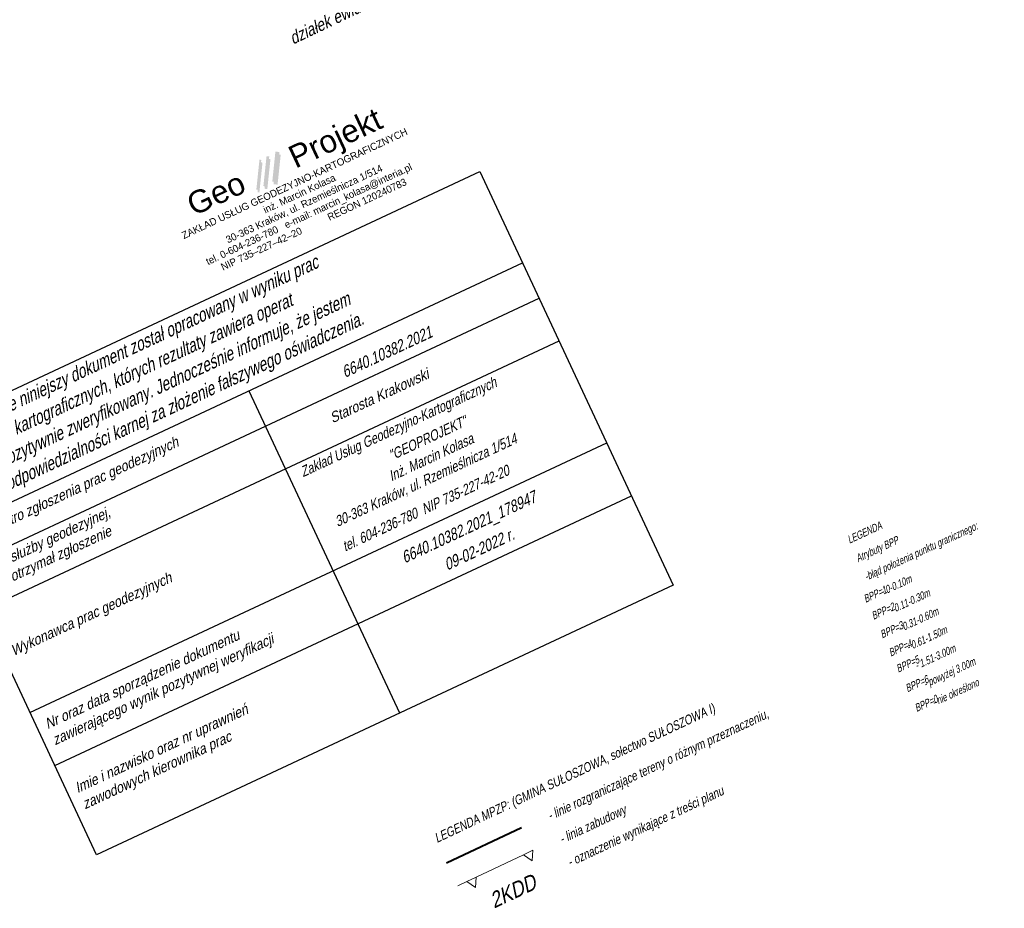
# Model space of a CAD drawing. Header units: metres. Extents: x 7409830 to 7410585, y 5569753 to 5570192.
# Tile 33 of 34: x 7410490 to 7410585, y 5570037 to 5570122. Entities that reach past the tile are written whole.
import ezdxf
from ezdxf.enums import TextEntityAlignment as Align

# ---------------------------------------------------------------- set-up
doc = ezdxf.new("R2010")
doc.units = ezdxf.units.M
doc.header["$MEASUREMENT"] = 0
for name, color, linetype in [('_MAPA', 8, 'Continuous'), ('_MAPA-TABELKA', 8, 'Continuous'), ('Drukowanie', 8, 'Continuous')]:
    doc.layers.add(name, color=color, linetype=linetype)
doc.styles.add('mk2012', font='ITALIC_1250.shx', dxfattribs={"width": 0.8, "height": 0.9})
doc.styles.add('Style-Arial', font='arial.ttf')
doc.styles.add('Style-WORKING_1250', font='WORKING_1250.shx')
doc.styles.add('Style-WORKING_1250 I 0.23562', font='WORKING_1250.shx', dxfattribs={"oblique": 13.5})
doc.styles.add('Style-WORKING_1250 I 0.27925', font='WORKING_1250.shx', dxfattribs={"oblique": 16})

# ---------------------------------------------------------------- blocks, each defined once
blk = doc.blocks.new('*U385')
at = {"layer": '_MAPA-TABELKA', "color": 141, "linetype": 'Continuous', "lineweight": 13, "style": 'Style-WORKING_1250 I 0.23562', "oblique": 13.5, "width": 0.733333}
for s, p in [(' BPP=1', (-6.247, 0.409)), (' BPP=2', (-5.487, -1.216))]:
    blk.add_text(s, height=0.75, rotation=25.06153, dxfattribs=at).set_placement(p)
at = {"layer": '_MAPA-TABELKA', "color": 1, "linetype": 'Continuous', "lineweight": 13, "style": 'Style-WORKING_1250 I 0.23562', "oblique": 13.5, "width": 0.733333}
for s, p in [(' BPP=3', (-4.655, -2.995)), (' BPP=4', (-3.838, -4.743)), (' BPP=5', (-3.121, -6.277)), (' BPP=6', (-2.239, -8.163)), (' BPP=0', (-1.357, -10.049))]:
    blk.add_text(s, height=0.75, rotation=25.06153, dxfattribs=at).set_placement(p)
at = {"layer": '_MAPA-TABELKA', "color": 7, "linetype": 'Continuous', "lineweight": 13, "insert": (-0.236, -9.777), "char_height": 0.75, "attachment_point": 7, "rotation": 24.84375, "line_spacing_factor": 1.56, "style": 'Style-WORKING_1250 I 0.23562'}
blk.add_mtext('\\H1x;\\W0.733333;LEGENDA \\PAtrybuty BPP\\P-błąd położenia punktu granicznego:\\P    - 0-0.10m\\P    - 0.11-0.30m\\P    - 0.31-0.60m\\P    - 0.61-1.50m\\P    - 1.51-3.00m\\P    - powyżej 3.00m\\P    - nie określono', dxfattribs=at)
blk = doc.blocks.new('*U386')
at = {"layer": '_MAPA-TABELKA', "color": 212, "linetype": 'Continuous', "lineweight": 13}
for p, q in [((-11.391, -6.346), (-15.909, -8.488)), ((-10.487, -5.918), (-11.391, -6.346)), ((-15.909, -8.488), (-16.812, -8.917)), ((-16.812, -8.917), (-17.655, -9.316))]:
    blk.add_line(p, q, dxfattribs=at)
at = {"layer": '_MAPA-TABELKA', "color": 212, "linetype": 'Continuous', "lineweight": 40, "flags": 128}
blk.add_lwpolyline([(-11.577, -3.769), (-18.745, -7.167)], dxfattribs=at)
at = {"layer": '_MAPA-TABELKA', "color": 212, "linetype": 'Continuous', "lineweight": 13, "flags": 128}
for points in [[(-11.391, -6.346), (-10.487, -5.918), (-10.561, -6.915), (-11.391, -6.346)], [(-16.812, -8.917), (-15.909, -8.488), (-15.983, -9.485), (-16.812, -8.917)]]:
    blk.add_lwpolyline(points, close=True, dxfattribs=at)
at = {"layer": '_MAPA-TABELKA', "color": 7, "linetype": 'Continuous', "lineweight": 13, "char_height": 0.9, "attachment_point": 7, "rotation": 25.20177}
for s, insert, line_spacing_factor, style in [('\\FWORKING_1250;\\Q12;\\H1x;\\W0.8;LEGENDA MPZP: (GMINA SUŁOSZOWA, sołectwo SUŁOSZOWA I)', (-19.543, -5.468), 0.6, 'Style-WORKING_1250 I 0.23562'), ('\\FWORKING_1250;\\Q12;\\H1x;\\W0.8;- linie rozgraniczające tereny o różnym przeznaczeniu,', (-8.7, -3.31), 0.6, 'Style-WORKING_1250 I 0.23562'), ('\\FWORKING_1250;\\Q12;\\H1x;\\W0.8;- oznaczenie wynikające z treści planu', (-6.798, -7.766), 0.6, 'Style-WORKING_1250 I 0.23562'), ('\\FWORKING_1250;\\Q12;\\H1x;\\W0.8;- linia zabudowy', (-7.568, -5.549), 0.8, 'mk2012')]:
    blk.add_mtext(s, dxfattribs=dict(at, insert=insert, line_spacing_factor=line_spacing_factor, style=style))
at = {"layer": '_MAPA-TABELKA', "color": 212, "linetype": 'Continuous', "lineweight": 13, "insert": (-14.193, -11.513), "char_height": 1.5, "attachment_point": 7, "rotation": 25.20177, "line_spacing_factor": 0.6, "style": 'mk2012'}
blk.add_mtext('\\FWORKING_1250;\\Q13.5;\\H1x;\\W0.866667;2KDD', dxfattribs=at)
blk = doc.blocks.new('*U388')
at = {"layer": 'Drukowanie', "color": 7, "linetype": 'Continuous', "lineweight": 30, "extrusion": (0, 0, -1)}
for points in [[(2.588, 1.164), (1.1, 3.638), (2.814, 1.3), (1.325, 3.773)], [(1.523, 1.134), (0.034, 3.607), (1.857, 1.335), (0.368, 3.808)]]:
    blk.add_solid(points, dxfattribs=at)
at = {"layer": 'Drukowanie', "color": 8, "linetype": 'Continuous', "lineweight": 30, "extrusion": (0, 0, -1)}
for points in [[(3.424, 0.908), (1.936, 3.381), (3.574, 0.998), (2.086, 3.471)], [(1.523, 0.854), (0.034, 3.327), (1.857, 1.055), (0.368, 3.528)]]:
    blk.add_solid(points, dxfattribs=at)
at = {"layer": 'Drukowanie', "color": 7, "linetype": 'Continuous', "lineweight": 30}
blk.add_solid([(-3.421, 1.188), (-1.932, 3.661), (-3.571, 1.278), (-2.083, 3.752)], dxfattribs=at)
at = {"layer": 'Drukowanie', "color": 8, "linetype": 'Continuous', "lineweight": 30}
blk.add_solid([(-2.591, 0.888), (-1.102, 3.361), (-2.817, 1.024), (-1.328, 3.497)], dxfattribs=at)
at = {"layer": 'Drukowanie', "color": 3, "linetype": 'Continuous', "lineweight": 0, "style": 'Style-Arial'}
blk.add_text('Geo      Projekt', height=2.16466, rotation=360, dxfattribs=at).set_placement((0, 2.583), align=Align.MIDDLE_CENTER)
at = {"layer": 'Drukowanie', "color": 7, "linetype": 'Continuous', "lineweight": 13, "style": 'Style-WORKING_1250'}
for s, p in [('ZAKŁAD USŁUG GEODEZYJNO-KARTOGRAFICZNYCH', (0, 0.27)), ('inż. Marcin Kolasa', (0, -0.812)), ('30-363 Kraków, ul. Rzemieślnicza 1/514', (0, -1.894)), ('tel. 0-604-236-780   e-mail: marcin_kolasa@interia.pl', (0, -2.977)), ('NIP 735–227–42–20           REGON 120240783', (0, -4.059))]:
    blk.add_text(s, height=0.68875, rotation=360, dxfattribs=at).set_placement(p, align=Align.MIDDLE_CENTER)
blk = doc.blocks.new('A$C92b4fa8d')
at = {"layer": '_MAPA-TABELKA', "linetype": 'Continuous', "ltscale": 1.5}
for p, q in [((283.317, 122.562), (338.579, 148.404)), ((284.905, 119.165), (340.167, 145.007)), ((286.811, 115.089), (342.073, 140.931)), ((291.387, 105.303), (346.65, 131.144)), ((293.756, 100.237), (349.018, 126.079))]:
    blk.add_line(p, q, dxfattribs=at)
at = {"layer": '_MAPA-TABELKA', "linetype": 'Continuous', "ltscale": 1.5, "flags": 128}
blk.add_lwpolyline([(279.228, 131.305), (334.491, 157.146), (353.017, 117.529), (297.754, 91.687), (279.228, 131.305)], close=True, dxfattribs=at)
blk.add_lwpolyline([(312.362, 136.144), (326.799, 105.269)], dxfattribs=at)
at = {"layer": '_MAPA-TABELKA', "linetype": 'Continuous'}
for name, p in [('*U385', (377.512, 115.314)), ('*U386', (350.048, 98.033))]:
    blk.add_blockref(name, p, dxfattribs=at)
at = {"layer": 'Drukowanie', "linetype": 'Continuous', "rotation": 25.06152541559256}
blk.add_blockref('*U388', (316.85, 155.761), dxfattribs=at)
at = {"layer": '_MAPA-TABELKA', "linetype": 'Continuous'}
for s, insert, char_height, attachment_point, rotation, line_spacing_factor, style in [('\\H1x;\\W0.833333;- wyniki analizy materiałów źródłowych dotyczących przebiegu granic\\P  działek ewidencyjnych umieszczono na mapie oraz opisano w legendzie', (355.353, 187.317), 1.2, 9, 25.41982, 1.2, 'Style-WORKING_1250 I 0.23562'), ('\\FWORKING_1250;\\Q16;\\H1x;\\W0.769231;Poświadczam, że niniejszy dokument został opracowany w wyniku prac\\Pgeodezyjnych i kartograficznych, których rezultaty zawiera operat\\Ptechniczny pozytywnie zweryfikowany. Jednocześnie informuje, że jestem\\Pświadomy odpowiedzialności karnej za złożenie fałszywego oświadczenia.', (283.792, 123.562), 1.3, 7, 25.06132, 1.038462, 'mk2012'), ('\\H1x;\\W0.8;6640.10382.2021', (325.563, 139.843), 1.125, 5, 25.06132, 0.9, 'Style-WORKING_1250 I 0.27925'), ('\\FWORKING_1250;\\Q16;\\H1x;\\W0.8;Zakład Usług Geodezyjno-Kartograficznych', (317.679, 127.576), 1, 7, 25.06153, 0.72, 'mk2012'), ('\\FWORKING_1250;\\Q16;\\H1x;\\W0.9;Starosta Krakowski', (320.377, 133), 1, 7, 25.06132, 1.02, 'mk2012'), ('\\FWORKING_1250;\\Q16;\\H1x;\\W0.8;"GEOPROJEKT"', (326.018, 129.41), 1, 7, 25.06153, 0.72, 'mk2012'), ('\\FWORKING_1250;\\Q16;\\H1x;\\W0.8;30-363 Kraków, ul. Rzemieślnicza 1/514', (320.93, 122.915), 1, 7, 25.06153, 0.72, 'mk2012'), ('\\FWORKING_1250;\\Q16;\\H1x;\\W0.8;Inż. Marcin Kolasa', (326.022, 127.433), 1, 7, 25.06153, 0.72, 'mk2012'), ('\\FWORKING_1250;\\Q16;\\H1x;\\W0.9;Identyfikatro zgłoszenia prac geodezyjnych', (285.054, 120.863), 1, 7, 25.06132, 1.02, 'mk2012'), ('\\FWORKING_1250;\\Q16;\\H1x;\\W0.8;tel. 604-236-780  NIP 735-227-42-20', (321.578, 120.707), 1, 7, 25.06153, 0.72, 'mk2012'), ('\\H1x;\\W0.8;6640.10382.2021_178947', (333.473, 122.926), 1.125, 5, 25.06132, 0.9, 'Style-WORKING_1250 I 0.27925'), ('\\FWORKING_1250;\\Q16;\\H1x;\\W0.9;Organ służby geodezyjnej, \\Pktóry otrzymał zgłoszenie', (287.178, 116.322), 1, 7, 25.06132, 1.02, 'mk2012'), ('\\H1x;\\W0.8;09-02-2022 r.', (334.404, 120.936), 1.125, 5, 25.06132, 0.9, 'Style-WORKING_1250 I 0.27925'), ('\\FWORKING_1250;\\Q16;\\H1x;\\W0.9;Wykonawca prac geodezyjnych', (289.928, 110.441), 1, 7, 25.06132, 1.02, 'mk2012'), ('\\FWORKING_1250;\\Q16;\\H1x;\\W0.9;Nr oraz data sporządzenie dokumentu\\Pzawierającego wynik pozytywnej weryfikacji', (293.926, 101.891), 1, 7, 25.06132, 1.02, 'mk2012'), ('\\FWORKING_1250;\\Q16;\\H1x;\\W0.9;Imie i nazwisko oraz nr uprawnień\\Pzawodowych kierownika prac', (296.795, 95.757), 1, 7, 25.06132, 1.02, 'mk2012')]:
    blk.add_mtext(s, dxfattribs=dict(at, insert=insert, char_height=char_height, attachment_point=attachment_point, rotation=rotation, line_spacing_factor=line_spacing_factor, style=style))

msp = doc.modelspace()

# ---------------------------------------------------------------- block references
at = {"layer": '_MAPA'}
msp.add_blockref('A$C92b4fa8d', (7410200, 5569950), dxfattribs=at)

doc.saveas('drawing.dxf')
